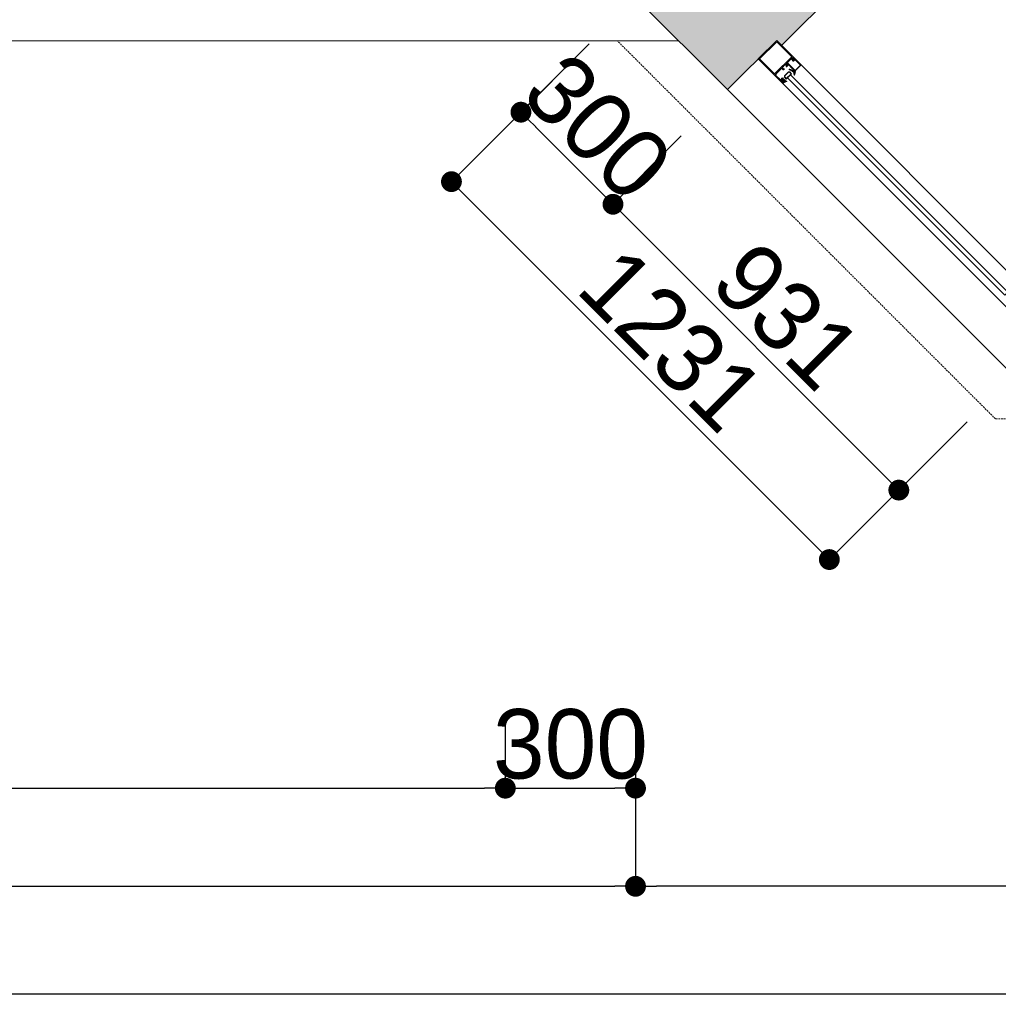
# Model space of a CAD drawing. Header units: feet. Extents: x 1537802 to 2072561, y 4461723 to 4732600.
# Tile 55 of 113: x 1851178 to 1853433, y 4635640 to 4637909. Entities that reach past the tile are written whole.
import ezdxf

# ---------------------------------------------------------------- set-up
doc = ezdxf.new("R2010")
doc.units = ezdxf.units.FT
doc.header["$MEASUREMENT"] = 0
doc.header["$PDMODE"] = 98
doc.header["$PDSIZE"] = 0.3
doc.linetypes.add('HIDDEN-2-1', pattern=[3, 2, -1])
doc.layers.add('CAM', color=154, linetype='Continuous')
doc.layers.add('ZOMEBI', color=20, linetype='Continuous')
doc.layers.add('gor', color=251, linetype='Continuous', lineweight=5)
doc.dimstyles.new('ZO M100 Ark', dxfattribs={"dimscale": 8, "dimtxt": 8, "dimasz": 3, "dimexe": 0.5, "dimexo": 0, "dimgap": 2, "dimtad": 1, "dimtoh": 1, "dimdec": 0, "dimlfac": 10, "dimzin": 9, "dimtxsty": 'Standard', "dimblk": 'OBLIQUE', "dimcen": 2.5085, "dimdle": 0.5, "dimclrd": 20, "dimclre": 20, "dimclrt": 20, "dimadec": 0, "dimazin": 0, "dimtfac": 1, "dimtdec": 0, "dimtofl": 0, "dimtmove": 0, "dimatfit": 3, "dimfxl": 1, "dimarcsym": 0})

# ---------------------------------------------------------------- blocks, each defined once
blk = doc.blocks.new('_Dot')
at = {"color": 0, "linetype": 'ByBlock', "lineweight": -2}
blk.add_line((-0.5, 0), (-1, 0), dxfattribs=at)
at = {"color": 0, "linetype": 'ByBlock', "lineweight": 40, "const_width": 0.5}
blk.add_lwpolyline([(-0.25, 0, 1), (0.25, 0, 1)], format="xyb", close=True, dxfattribs=at)
blk = doc.blocks.new('*D5577')
at = {"layer": 'Defpoints', "color": 0, "lineweight": 30, "transparency": 16777216}
for p in [(1848116.9, 4636329.4), (1852296.9, 4636309.4), (1852296.9, 4636138.2)]:
    blk.add_point(p, dxfattribs=at)
at = {"layer": 'ZOMEBI', "color": 5, "lineweight": -2, "transparency": 16777216}
for p, q in [((1848116.9, 4636329.4), (1848116.9, 4636118.2)), ((1852296.9, 4636309.4), (1852296.9, 4636118.2)), ((1848164.9, 4636138.2), (1852248.9, 4636138.2))]:
    blk.add_line(p, q, dxfattribs=at)
at = {"layer": 'ZOMEBI', "color": 5, "lineweight": -2, "transparency": 16777216, "xscale": 48, "yscale": 48, "zscale": 48, "rotation": 180}
blk.add_blockref('_Dot', (1848116.9, 4636138.2), dxfattribs=at)
at = {"layer": 'ZOMEBI', "color": 5, "lineweight": -2, "transparency": 16777216, "xscale": 48, "yscale": 48, "zscale": 48}
blk.add_blockref('_Dot', (1852296.9, 4636138.2), dxfattribs=at)
at = {"layer": 'ZOMEBI', "color": 5, "lineweight": 5, "transparency": 16777216, "insert": (1850206.9, 4636239.3), "char_height": 160, "attachment_point": 5}
blk.add_mtext('4180', dxfattribs=at)
blk = doc.blocks.new('*D5578')
at = {"layer": 'Defpoints', "color": 0, "lineweight": 30, "transparency": 16777216}
for p in [(1852296.9, 4636309.4), (1852596.9, 4636309.4), (1852596.9, 4636138.2)]:
    blk.add_point(p, dxfattribs=at)
at = {"layer": 'ZOMEBI', "color": 5, "lineweight": -2, "transparency": 16777216}
for p, q in [((1852296.9, 4636309.4), (1852296.9, 4636118.2)), ((1852596.9, 4636309.4), (1852596.9, 4636118.2)), ((1852344.9, 4636138.2), (1852548.9, 4636138.2))]:
    blk.add_line(p, q, dxfattribs=at)
at = {"layer": 'ZOMEBI', "color": 5, "lineweight": -2, "transparency": 16777216, "xscale": 48, "yscale": 48, "zscale": 48, "rotation": 180}
blk.add_blockref('_Dot', (1852296.9, 4636138.2), dxfattribs=at)
at = {"layer": 'ZOMEBI', "color": 5, "lineweight": -2, "transparency": 16777216, "xscale": 48, "yscale": 48, "zscale": 48}
blk.add_blockref('_Dot', (1852596.9, 4636138.2), dxfattribs=at)
at = {"layer": 'ZOMEBI', "color": 5, "lineweight": 5, "transparency": 16777216, "insert": (1852446.9, 4636239.3), "char_height": 160, "attachment_point": 5}
blk.add_mtext('300', dxfattribs=at)
blk = doc.blocks.new('*D5579')
at = {"layer": 'Defpoints', "color": 0, "lineweight": 30, "transparency": 16777216}
for p in [(1852490.2, 4637853.1), (1852702.3, 4637641), (1852545, 4637483.6)]:
    blk.add_point(p, dxfattribs=at)
at = {"layer": 'ZOMEBI', "color": 5, "lineweight": -2, "transparency": 16777216}
for p, q in [((1852490.2, 4637853.1), (1852318.7, 4637681.6)), ((1852366.8, 4637661.8), (1852511, 4637517.6)), ((1852702.3, 4637641), (1852530.8, 4637469.5))]:
    blk.add_line(p, q, dxfattribs=at)
for p, xscale, yscale, zscale, rotation in [((1852332.9, 4637695.8), 48, 48, 48, 135.0000000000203), ((1852545, 4637483.6), 47.99999999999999, 47.99999999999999, 47.99999999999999, 315.0000000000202)]:
    blk.add_blockref('_Dot', p, dxfattribs=dict(at, xscale=xscale, yscale=yscale, zscale=zscale, rotation=rotation))
at = {"layer": 'ZOMEBI', "color": 5, "lineweight": 5, "transparency": 16777216, "insert": (1852510.4, 4637661.2), "char_height": 160, "attachment_point": 5, "rotation": 315}
blk.add_mtext('300', dxfattribs=at)
blk = doc.blocks.new('*D5580')
at = {"layer": 'Defpoints', "color": 0, "lineweight": 30, "transparency": 16777216}
for p in [(1852702.3, 4637641), (1853361, 4636982.4), (1853203.6, 4636825)]:
    blk.add_point(p, dxfattribs=at)
at = {"layer": 'ZOMEBI', "color": 5, "lineweight": -2, "transparency": 16777216}
for p, q in [((1852702.3, 4637641), (1852530.8, 4637469.5)), ((1852578.9, 4637449.7), (1853169.7, 4636858.9)), ((1853361, 4636982.4), (1853189.5, 4636810.9))]:
    blk.add_line(p, q, dxfattribs=at)
for p, xscale, yscale, zscale, rotation in [((1852545, 4637483.6), 48, 48, 48, 135.0000000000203), ((1853203.6, 4636825), 47.99999999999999, 47.99999999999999, 47.99999999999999, 315.0000000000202)]:
    blk.add_blockref('_Dot', p, dxfattribs=dict(at, xscale=xscale, yscale=yscale, zscale=zscale, rotation=rotation))
at = {"layer": 'ZOMEBI', "color": 5, "lineweight": 5, "transparency": 16777216, "insert": (1852945.9, 4637225.9), "char_height": 160, "attachment_point": 5, "rotation": 315}
blk.add_mtext('931', dxfattribs=at)
blk = doc.blocks.new('*D5581')
at = {"layer": 'Defpoints', "color": 0, "lineweight": 30, "transparency": 16777216}
for p in [(1852404.5, 4637767.4), (1853275.2, 4636896.6), (1853043.5, 4636665)]:
    blk.add_point(p, dxfattribs=at)
at = {"layer": 'ZOMEBI', "color": 5, "lineweight": -2, "transparency": 16777216}
for p, q in [((1852404.5, 4637767.4), (1852158.7, 4637521.6)), ((1852206.7, 4637501.8), (1853009.6, 4636698.9)), ((1853275.2, 4636896.6), (1853029.4, 4636650.8))]:
    blk.add_line(p, q, dxfattribs=at)
for p, xscale, yscale, zscale, rotation in [((1852172.8, 4637535.7), 48, 48, 48, 135.0000000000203), ((1853043.5, 4636665), 47.99999999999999, 47.99999999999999, 47.99999999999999, 315.0000000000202)]:
    blk.add_blockref('_Dot', p, dxfattribs=dict(at, xscale=xscale, yscale=yscale, zscale=zscale, rotation=rotation))
at = {"layer": 'ZOMEBI', "color": 5, "lineweight": 5, "transparency": 16777216, "insert": (1852679.7, 4637171.8), "char_height": 160, "attachment_point": 5, "rotation": 315}
blk.add_mtext('1231', dxfattribs=at)
blk = doc.blocks.new('*D5582')
at = {"layer": 'Defpoints', "color": 0, "lineweight": 30, "transparency": 16777216}
for p in [(1842186.9, 4636223.8), (1852596.9, 4636213.8), (1852596.9, 4635912.1)]:
    blk.add_point(p, dxfattribs=at)
at = {"layer": 'ZOMEBI', "color": 5, "lineweight": -2, "transparency": 16777216}
for p, q in [((1842186.9, 4636223.8), (1842186.9, 4635892.1)), ((1852596.9, 4636213.8), (1852596.9, 4635892.1)), ((1842234.9, 4635912.1), (1852548.9, 4635912.1))]:
    blk.add_line(p, q, dxfattribs=at)
at = {"layer": 'ZOMEBI', "color": 5, "lineweight": -2, "transparency": 16777216, "xscale": 48, "yscale": 48, "zscale": 48, "rotation": 180}
blk.add_blockref('_Dot', (1842186.9, 4635912.1), dxfattribs=at)
at = {"layer": 'ZOMEBI', "color": 5, "lineweight": -2, "transparency": 16777216, "xscale": 48, "yscale": 48, "zscale": 48}
blk.add_blockref('_Dot', (1852596.9, 4635912.1), dxfattribs=at)
at = {"layer": 'ZOMEBI', "color": 5, "lineweight": 5, "transparency": 16777216, "insert": (1847391.9, 4636013.2), "char_height": 160, "attachment_point": 5}
blk.add_mtext('10410', dxfattribs=at)
blk = doc.blocks.new('*D5589')
at = {"layer": 'Defpoints', "color": 0, "lineweight": 30, "transparency": 16777216}
for p in [(1858407.4, 4636223.8), (1852596.9, 4636213.8), (1852596.9, 4635912.1)]:
    blk.add_point(p, dxfattribs=at)
at = {"layer": 'ZOMEBI', "color": 5, "lineweight": -2, "transparency": 16777216}
for p, q in [((1858407.4, 4636223.8), (1858407.4, 4635892.1)), ((1852596.9, 4636213.8), (1852596.9, 4635892.1)), ((1858359.4, 4635912.1), (1852644.9, 4635912.1))]:
    blk.add_line(p, q, dxfattribs=at)
at = {"layer": 'ZOMEBI', "color": 5, "lineweight": -2, "transparency": 16777216, "xscale": 48, "yscale": 48, "zscale": 48, "rotation": 180}
blk.add_blockref('_Dot', (1852596.9, 4635912.1), dxfattribs=at)
at = {"layer": 'ZOMEBI', "color": 5, "lineweight": -2, "transparency": 16777216, "xscale": 48, "yscale": 48, "zscale": 48}
blk.add_blockref('_Dot', (1858407.4, 4635912.1), dxfattribs=at)
at = {"layer": 'ZOMEBI', "color": 5, "lineweight": 5, "transparency": 16777216, "insert": (1855502.2, 4636013.2), "char_height": 160, "attachment_point": 5}
blk.add_mtext('5810', dxfattribs=at)
blk = doc.blocks.new('*D5593')
at = {"layer": 'Defpoints', "color": 0, "lineweight": 30, "transparency": 16777216}
for p in [(1842186.9, 4635976), (1858407.4, 4635966), (1858407.4, 4635664.2)]:
    blk.add_point(p, dxfattribs=at)
at = {"layer": 'ZOMEBI', "color": 5, "lineweight": -2, "transparency": 16777216}
for p, q in [((1842186.9, 4635976), (1842186.9, 4635644.2)), ((1858407.4, 4635966), (1858407.4, 4635644.2)), ((1842234.9, 4635664.2), (1858359.4, 4635664.2))]:
    blk.add_line(p, q, dxfattribs=at)
at = {"layer": 'ZOMEBI', "color": 5, "lineweight": -2, "transparency": 16777216, "xscale": 48, "yscale": 48, "zscale": 48, "rotation": 180}
blk.add_blockref('_Dot', (1842186.9, 4635664.2), dxfattribs=at)
at = {"layer": 'ZOMEBI', "color": 5, "lineweight": -2, "transparency": 16777216, "xscale": 48, "yscale": 48, "zscale": 48}
blk.add_blockref('_Dot', (1858407.4, 4635664.2), dxfattribs=at)
at = {"layer": 'ZOMEBI', "color": 5, "lineweight": 5, "transparency": 16777216, "insert": (1850297.2, 4635765.3), "char_height": 160, "attachment_point": 5}
blk.add_mtext('16220', dxfattribs=at)

msp = doc.modelspace()

# ---------------------------------------------------------------- hatches: boundary and pattern name
at = {"lineweight": 0}
h = msp.add_hatch(dxfattribs=at)
h.set_pattern_fill('AR-CONC', color=256, scale=30)
h.set_pattern_definition([(50, (1722928.16, 4665858.79), (215.17805, -18.82564), [22.5, -247.5]), (355, (1722928.16, 4665858.79), (-41.6254, 225.65764), [18, -198]), (100.45144, (1722946.1, 4665857.22), (173.55265, 206.832), [19.12206, -210.34263]), (46.1842, (1722928.16, 4665918.8), (320.1724, -49.6558), [33.75, -371.25]), (96.63564, (1722954.84, 4665914.65), (280.3986, 292.2356), [28.6831, -315.5141]), (351.18416, (1722928.16, 4665918.8), (280.3986, 292.2356), [27, -297]), (21, (1722958.16, 4665903.79), (179.07212, -120.78567), [22.5, -247.5]), (326, (1722958.16, 4665903.79), (72.9946, 217.545), [18, -198]), (71.45144, (1722973.08, 4665893.72), (252.0667, 96.75935), [19.12206, -210.34263]), (37.5, (1722928.16, 4665858.79), (3.647957, 99.868156), [0, -195.6, 0, -201, 0, -198.75]), (7.5, (1722928.16, 4665858.79), (78.92086, 118.323514), [0, -114.6, 0, -191.1, 0, -75.75]), (327.5, (1722861.26, 4665858.79), (160.14673, -6.76646), [0, -75, 0, -234, 0, -310.5]), (317.5, (1722831.26, 4665858.79), (174.95585, 30.0315), [0, -97.5, 0, -155.4, 0, -220.5])])
edge = h.paths.add_edge_path()
edge.add_line((1843572.7, 4647234.4), (1843429.6, 4647234.4))
edge.add_line((1843429.6, 4647234.4), (1843429.6, 4647124.1))
edge.add_line((1843429.6, 4647124.1), (1843339.6, 4647355.3))
edge.add_line((1843339.6, 4647355.3), (1843339.6, 4647234.4))
edge.add_line((1843339.6, 4647234.4), (1843172.7, 4647234.4))
edge.add_line((1843172.7, 4647234.4), (1843172.7, 4644409.8))
edge.add_line((1843172.7, 4644409.8), (1842286.9, 4644409.8))
edge.add_arc((1842286.9, 4644309.8), 100, 90, 180)
edge.add_line((1842186.9, 4644309.8), (1842186.9, 4638079.8))
edge.add_arc((1842286.9, 4638079.8), 100, 180, 270)
edge.add_line((1842286.9, 4637979.8), (1843366.9, 4637979.8))
edge.add_line((1843366.9, 4637979.8), (1843366.9, 4638059.8))
edge.add_line((1843366.9, 4638059.8), (1843356.9, 4638059.8))
edge.add_line((1843356.9, 4638059.8), (1843356.9, 4638459.8))
edge.add_line((1843356.9, 4638459.8), (1842536.9, 4638459.8))
edge.add_line((1842536.9, 4638459.8), (1842536.9, 4644059.8))
edge.add_line((1842536.9, 4644059.8), (1849460.5, 4644059.8))
edge.add_line((1849460.5, 4644059.8), (1849695.8, 4643824.5))
edge.add_line((1849695.8, 4643824.5), (1849978.7, 4644107.3))
edge.add_line((1849978.7, 4644107.3), (1849879.7, 4644206.3))
edge.add_line((1849879.7, 4644206.3), (1850933.3, 4645259.9))
edge.add_line((1850933.3, 4645259.9), (1851095.9, 4645097.3))
edge.add_line((1851095.9, 4645097.3), (1851166.6, 4645168))
edge.add_line((1851166.6, 4645168), (1851004, 4645330.6))
edge.add_line((1851004, 4645330.6), (1851159.6, 4645486.2))
edge.add_line((1851159.6, 4645486.2), (1850982.8, 4645663))
edge.add_line((1850982.8, 4645663), (1849568.6, 4644248.7))
edge.add_line((1849568.6, 4644248.7), (1849334.9, 4644482.4))
edge.add_line((1849334.9, 4644482.4), (1849334.9, 4646575.1))
edge.add_line((1849334.9, 4646575.1), (1851894.9, 4646575.1))
edge.add_line((1851894.9, 4646575.1), (1851583.8, 4646264))
edge.add_line((1851583.8, 4646264), (1851760.6, 4646087.2))
edge.add_line((1851760.6, 4646087.2), (1851993.9, 4646320.6))
edge.add_line((1851993.9, 4646320.6), (1852842.5, 4645472))
edge.add_line((1852842.5, 4645472), (1851852.5, 4644482.1))
edge.add_line((1851852.5, 4644482.1), (1851824.2, 4644510.4))
edge.add_line((1851824.2, 4644510.4), (1851753.5, 4644439.7))
edge.add_line((1851753.5, 4644439.7), (1851852.5, 4644340.7))
edge.add_line((1851852.5, 4644340.7), (1852913.2, 4645401.3))
edge.add_line((1852913.2, 4645401.3), (1855699.2, 4642615.3))
edge.add_line((1855699.2, 4642615.3), (1854638.5, 4641554.7))
edge.add_line((1854638.5, 4641554.7), (1854709.2, 4641484))
edge.add_line((1854709.2, 4641484), (1855769.9, 4642544.6))
edge.add_line((1855769.9, 4642544.6), (1856236.6, 4642077.9))
edge.add_line((1856236.6, 4642077.9), (1856519.4, 4642360.8))
edge.add_line((1856519.4, 4642360.8), (1857375, 4643216.4))
edge.add_line((1857375, 4643216.4), (1858207.4, 4643216.4))
edge.add_line((1858207.4, 4643216.4), (1858207.4, 4641264.8))
edge.add_line((1858207.4, 4641264.8), (1857615.4, 4641264.8))
edge.add_line((1857615.4, 4641264.8), (1857059.6, 4641820.6))
edge.add_line((1857059.6, 4641820.6), (1856776.8, 4641537.8))
edge.add_line((1856776.8, 4641537.8), (1857802.1, 4640512.5))
edge.add_line((1857802.1, 4640512.5), (1857448.5, 4640158.9))
edge.add_line((1857448.5, 4640158.9), (1857547.5, 4640059.9))
edge.add_line((1857547.5, 4640059.9), (1857589.9, 4640017.5))
edge.add_line((1857589.9, 4640017.5), (1857731.3, 4639876.1))
edge.add_line((1857731.3, 4639876.1), (1858407.4, 4640553))
edge.add_line((1858407.4, 4640553), (1858407.4, 4643607.7))
edge.add_line((1858407.4, 4643607.7), (1858207.4, 4643607.7))
edge.add_line((1858207.4, 4643607.7), (1858207.4, 4643366.4))
edge.add_line((1858207.4, 4643366.4), (1857312.9, 4643366.4))
edge.add_line((1857312.9, 4643366.4), (1856413.4, 4642466.8))
edge.add_line((1856413.4, 4642466.8), (1855746, 4643134.2))
edge.add_line((1855746, 4643134.2), (1857069.5, 4644457.7))
edge.add_line((1857069.5, 4644457.7), (1858207.4, 4644457.7))
edge.add_line((1858207.4, 4644457.7), (1858207.4, 4644407.7))
edge.add_line((1858207.4, 4644407.7), (1858407.4, 4644407.7))
edge.add_line((1858407.4, 4644407.7), (1858407.4, 4644807.7))
edge.add_line((1858407.4, 4644807.7), (1858207.4, 4644807.7))
edge.add_line((1858207.4, 4644807.7), (1858207.4, 4644587.7))
edge.add_line((1858207.4, 4644587.7), (1856991.1, 4644587.7))
edge.add_line((1856991.1, 4644587.7), (1855641.8, 4643238.4))
edge.add_line((1855641.8, 4643238.4), (1852702.5, 4646177.7))
edge.add_line((1852702.5, 4646177.7), (1853262.5, 4646177.7))
edge.add_line((1853262.5, 4646177.7), (1853262.5, 4646337.7))
edge.add_line((1853262.5, 4646337.7), (1854957.4, 4646337.7))
edge.add_line((1854957.4, 4646337.7), (1854957.4, 4646737.7))
edge.add_line((1854957.4, 4646737.7), (1849334.9, 4646737.7))
edge.add_line((1849334.9, 4646737.7), (1849334.9, 4647234.4))
edge.add_line((1849334.9, 4647234.4), (1849191.8, 4647234.4))
edge.add_line((1849191.8, 4647234.4), (1849191.8, 4647124.1))
edge.add_line((1849191.8, 4647124.1), (1849101.8, 4647355.3))
edge.add_line((1849101.8, 4647355.3), (1849101.8, 4647234.4))
edge.add_line((1849101.8, 4647234.4), (1848934.9, 4647234.4))
edge.add_line((1848934.9, 4647234.4), (1848934.9, 4644409.8))
edge.add_line((1848934.9, 4644409.8), (1843572.7, 4644409.8))
edge.add_line((1843572.7, 4644409.8), (1843572.7, 4647234.4))
h.paths.add_polyline_path([(1858407.4, 4645607.7), (1858407.4, 4646737.7), (1856887.4, 4646737.7), (1856887.4, 4646337.7), (1858007.4, 4646337.7), (1858007.4, 4646137.7), (1858207.4, 4646137.7), (1858207.4, 4645607.7)], flags=17)
h.paths.add_polyline_path([(1852296.9, 4637959.8), (1852296.9, 4638459.8), (1852836.9, 4638459.8), (1853190.5, 4638106.3), (1852933.6, 4637849.4), (1852922.2, 4637860.8), (1852809, 4637747.7), (1852596.9, 4637959.8)])
h.paths.add_polyline_path([(1853231.4, 4640288.9), (1853556.7, 4640614.2), (1853768.8, 4640402.1), (1853443.5, 4640076.8)], flags=17)
h.paths.add_polyline_path([(1847656.9, 4638459.8), (1847656.9, 4638059.8), (1847626.9, 4638059.8), (1847626.9, 4637979.8), (1848116.9, 4637979.8), (1848116.9, 4638459.8)], flags=17)
edge = h.paths.add_edge_path()
edge.add_line((1855532.2, 4638242.6), (1855793.9, 4637981))
edge.add_arc((1856002.5, 4638274.5), 360, 234.5931, 395.4069)
edge.add_line((1856295.9, 4638483.1), (1856034.3, 4638744.7))
edge.add_line((1856034.3, 4638744.7), (1855532.2, 4638242.6))
edge = h.paths.add_edge_path()
edge.add_line((1861544.2, 4648041.9), (1859684.4, 4648041.9))
edge.add_line((1859684.4, 4648041.9), (1859684.4, 4640891.9))
edge.add_line((1859684.4, 4640891.9), (1859484.2, 4640828.5))
edge.add_arc((1860008.6, 4640924.4), 533.1, 190.365, 267.3798)
edge.add_line((1859984.2, 4640391.9), (1860084.2, 4640391.9))
edge.add_line((1860084.2, 4640391.9), (1860084.2, 4640941.9))
edge.add_line((1860084.2, 4640941.9), (1859984.2, 4640941.9))
edge.add_line((1859984.2, 4640941.9), (1859984.2, 4643341.9))
edge.add_line((1859984.2, 4643341.9), (1862564.2, 4643341.9))
edge.add_line((1862564.2, 4643341.9), (1862564.2, 4643441.9))
edge.add_line((1862564.2, 4643441.9), (1859984.2, 4643441.9))
edge.add_line((1859984.2, 4643441.9), (1859984.2, 4645371.9))
edge.add_line((1859984.2, 4645371.9), (1863274.2, 4645371.9))
edge.add_line((1863274.2, 4645371.9), (1863274.2, 4645471.9))
edge.add_line((1863274.2, 4645471.9), (1859984.2, 4645471.9))
edge.add_line((1859984.2, 4645471.9), (1859984.2, 4647571.9))
edge.add_line((1859984.2, 4647571.9), (1860144.2, 4647571.9))
edge.add_line((1860144.2, 4647571.9), (1860144.2, 4647741.9))
edge.add_line((1860144.2, 4647741.9), (1861544.2, 4647741.9))
edge.add_line((1861544.2, 4647741.9), (1861544.2, 4648041.9))
h.paths.add_polyline_path([(1862044.2, 4648041.9), (1862044.2, 4647741.9), (1864084.2, 4647741.9), (1864084.2, 4647541.9), (1864194.2, 4647541.9), (1864194.2, 4645471.9), (1864074.2, 4645471.9), (1864074.2, 4645371.9), (1864194.2, 4645371.9), (1864194.2, 4640891.9), (1864084.2, 4640891.9), (1864084.2, 4640391.9), (1864644.2, 4640391.9), (1864644.2, 4640891.9), (1864534.2, 4640891.9), (1864534.2, 4647531.9), (1864654.2, 4647531.9), (1864654.2, 4647741.9), (1868614.2, 4647741.9), (1868614.2, 4647541.9), (1868734.2, 4647541.9), (1868734.2, 4640891.9), (1868614.2, 4640891.9), (1868614.2, 4640391.9), (1869134.2, 4640391.9), (1869134.2, 4640891.9), (1869034.2, 4640891.9), (1869034.2, 4647521.9), (1869114.2, 4647521.9), (1869114.2, 4647741.9), (1869614.2, 4647741.9), (1869614.2, 4647891.9), (1869589.2, 4647891.9), (1869589.2, 4648041.9), (1869489.2, 4648041.9), (1869489.2, 4648571.9), (1869089.2, 4648571.9), (1869089.2, 4648041.9)])
h.paths.add_polyline_path([(1871929.2, 4648041.9), (1871929.2, 4652371.9), (1869089.2, 4652371.9), (1869089.2, 4649431.9), (1869289.2, 4649431.9), (1869289.2, 4651971.9), (1869489.2, 4651971.9), (1869489.2, 4652171.9), (1871529.2, 4652171.9), (1871529.2, 4651971.9), (1871729.2, 4651971.9), (1871729.2, 4648041.9), (1870389.2, 4648041.9), (1870389.2, 4647891.9), (1870364.2, 4647891.9), (1870364.2, 4647741.9), (1873134.2, 4647741.9), (1873134.2, 4647541.9), (1873244.2, 4647541.9), (1873244.2, 4640891.9), (1873134.2, 4640891.9), (1873134.2, 4640391.9), (1873624.2, 4640391.9), (1873624.2, 4640891.9), (1873524.2, 4640891.9), (1873524.2, 4647541.9), (1873614.2, 4647541.9), (1873614.2, 4647741.9), (1877584.2, 4647741.9), (1877584.2, 4647541.9), (1877674.2, 4647541.9), (1877674.2, 4640891.9), (1877574.2, 4640891.9), (1877574.2, 4640391.9), (1878104.2, 4640391.9), (1878104.2, 4641001.9), (1877984.2, 4641001.9), (1877984.2, 4643401.9), (1880454.2, 4643401.9), (1880454.2, 4644211.9), (1880354.2, 4644211.9), (1880354.2, 4643501.9), (1877984.2, 4643501.9), (1877984.2, 4645587.3), (1878814.2, 4645587.3), (1878814.2, 4645687.3), (1877984.2, 4645687.3), (1877984.2, 4647541.9), (1878104.2, 4647541.9), (1878104.2, 4647741.9), (1879784.2, 4647741.9), (1879784.2, 4645687.3), (1879684.2, 4645687.3), (1879684.2, 4645587.3), (1879954.2, 4645587.3), (1879954.2, 4645687.3), (1879884.2, 4645687.3), (1879884.2, 4647741.9), (1880684.2, 4647741.9), (1880684.2, 4647541.9), (1881024.2, 4647541.9), (1882162.8, 4645687.3), (1880824.2, 4645687.3), (1880824.2, 4645587.3), (1882224.2, 4645587.3), (1884984.2, 4641091.9), (1884984.2, 4640891.9), (1884044.2, 4640891.9), (1884044.2, 4640391.9), (1885744.2, 4640391.9), (1885744.2, 4640451.9), (1881084.3, 4648041.9)])
h.paths.add_polyline_path([(1883194.2, 4640391.9), (1883194.2, 4640731.9), (1882354.2, 4640731.9), (1882354.2, 4640391.9)], flags=17)
at = {"layer": 'gor', "lineweight": 9}
h = msp.add_hatch(dxfattribs=at)
h.set_pattern_fill('ANSI37', color=256, scale=0.545448, angle=405, style=0)
h.set_pattern_definition([(270, (1842797.7823, 4655111.694), (1.7317968, -3e-11), []), (360, (1842797.7823, 4655111.694), (3e-11, 1.7317968), [])])
h.paths.add_polyline_path([(1852955.1, 4637792.1), (1852951.4, 4637793.3, -0.556642), (1852951.1, 4637794.2), (1852951.8, 4637794.9, -0.273399), (1852952.5, 4637795.1), (1852960.5, 4637792.8, -0.51413), (1852960.9, 4637791.8), (1852960.6, 4637791.3), (1852963.2, 4637788.7), (1852964.4, 4637789.7, -0.651549), (1852965.3, 4637789.3, -0.097661), (1852963.3, 4637781.2, -0.81914), (1852962.5, 4637781.4, 0.331465)])
h = msp.add_hatch(dxfattribs=at)
h.set_pattern_fill('ANSI37', color=256, scale=0.545448, angle=405, style=0)
h.set_pattern_definition([(90, (1839153.2454, 4654222.4266), (-1.7317968, 3e-11), []), (180, (1839153.2454, 4654222.4266), (-3e-11, -1.7317968), [])])
edge = h.paths.add_edge_path()
edge.add_line((1852940.9, 4637769.6), (1852939.5, 4637769.3))
edge.add_arc((1852939.5, 4637769.1), 0.218, 100, 225)
edge.add_line((1852939.4, 4637768.9), (1852940, 4637768.3))
edge.add_line((1852940, 4637768.3), (1852942.5, 4637768.5))
edge.add_arc((1852942.5, 4637768.2), 0.273, -80, 95, ccw=False)
edge.add_line((1852942.5, 4637767.9), (1852941.1, 4637767.7))
edge.add_arc((1852941.1, 4637767.5), 0.218, 100, 225)
edge.add_line((1852941, 4637767.3), (1852941.2, 4637767.1))
edge.add_arc((1852942.4, 4637768.2), 1.64, 225, 280)
edge.add_line((1852942.7, 4637766.6), (1852945, 4637767))
edge.add_arc((1852945.1, 4637766.6), 0.436, -70, 100, ccw=False)
edge.add_line((1852945.3, 4637766.2), (1852943, 4637765.5))
edge.add_arc((1852948.6, 4637749.7), 16.8, 109.4286, 119.0296)
edge.add_arc((1852940.2, 4637764.7), 0.436, 225, 299.0296, ccw=False)
edge.add_line((1852939.9, 4637764.4), (1852939.5, 4637764.7))
edge.add_line((1852939.5, 4637764.7), (1852940.3, 4637765.5))
edge.add_line((1852940.3, 4637765.5), (1852938.6, 4637767.3))
edge.add_arc((1852938.2, 4637766.9), 0.545, 44.8682, 135)
edge.add_line((1852937.8, 4637767.3), (1852937.4, 4637766.8))
edge.add_line((1852937.4, 4637766.8), (1852937.9, 4637766.3))
edge.add_arc((1852937.8, 4637766.2), 0.109, -56.9061, 45, ccw=False)
edge.add_arc((1852937, 4637767.3), 1.51, 223.5363, 306.5756, ccw=False)
edge.add_line((1852935.9, 4637766.3), (1852935.3, 4637766.9))
edge.add_line((1852935.3, 4637766.9), (1852934.6, 4637767.7))
edge.add_arc((1852935.6, 4637768.8), 1.53, 144.3291, 226.2462, ccw=False)
edge.add_arc((1852934.5, 4637769.6), 0.109, 45, 147.7665, ccw=False)
edge.add_line((1852934.5, 4637769.7), (1852935.1, 4637769.1))
edge.add_line((1852935.1, 4637769.1), (1852935.5, 4637769.6))
edge.add_arc((1852935.1, 4637770), 0.545, 315, 405)
edge.add_line((1852935.5, 4637770.3), (1852933.1, 4637772.7))
edge.add_arc((1852933.3, 4637772.8), 0.218, 135, 225, ccw=False)
edge.add_line((1852933.1, 4637773), (1852934.4, 4637774.2))
edge.add_arc((1852934.5, 4637774.1), 0.218, 34.6097, 135, ccw=False)
edge.add_arc((1852931.7, 4637772.1), 3.7, 6.6649, 34.6097, ccw=False)
edge.add_arc((1852935.9, 4637772.6), 0.545, 186.6649, 260)
edge.add_line((1852935.8, 4637772.1), (1852935.8, 4637772))
edge.add_arc((1852935.9, 4637772.3), 0.218, 260, 350)
edge.add_line((1852936.1, 4637772.2), (1852936.5, 4637774.9))
edge.add_arc((1852937, 4637774.7), 0.436, -10, 160, ccw=False)
edge.add_line((1852937.4, 4637774.7), (1852936.9, 4637771.8))
edge.add_arc((1852937.1, 4637771.8), 0.218, 170, 275)
edge.add_line((1852937.1, 4637771.5), (1852939.2, 4637771.7))
edge.add_arc((1852939.3, 4637771.4), 0.273, -80, 95, ccw=False)
edge.add_line((1852939.3, 4637771.2), (1852937.9, 4637770.9))
edge.add_arc((1852937.9, 4637770.7), 0.218, 100, 225)
edge.add_line((1852937.7, 4637770.6), (1852938.4, 4637769.9))
edge.add_line((1852938.4, 4637769.9), (1852940.8, 4637770.1))
edge.add_arc((1852940.9, 4637769.8), 0.273, -80, 95, ccw=False)
edge = h.paths.add_edge_path(flags=16)
edge.add_arc((1852935.7, 4637768.2), 0.327, 135, 223.2055)
edge.add_arc((1852951.5, 4637783.2), 22.1, 223.7015, 226.2985)
edge.add_arc((1852936.4, 4637767.5), 0.327, 226.7945, 315)
edge.add_line((1852936.7, 4637767.3), (1852937.5, 4637768.1))
edge.add_arc((1852937.3, 4637768.3), 0.327, 315, 405)
edge.add_line((1852937.5, 4637768.6), (1852936.8, 4637769.3))
edge.add_arc((1852936.6, 4637769), 0.327, 45, 135)
edge.add_line((1852936.4, 4637769.3), (1852935.5, 4637768.4))

# ---------------------------------------------------------------- linework, layer by layer
at = {"linetype": 'ByBlock', "lineweight": 9, "ltscale": 0.5, "elevation": -26089.3}
for points in [[(1852696.9, 4637859.8), (1851096.9, 4637859.8), (1851096.9, 4636919.8), (1849096.9, 4636919.8), (1849096.9, 4637859.8), (1842066.9, 4637859.8), (1842066.9, 4644529.8), (1843172.7, 4644529.8)], [(1857731.3, 4639876.1), (1857745.5, 4639861.9), (1856387.2, 4638503.7), (1856496.2, 4638151.3), (1856123.7, 4637803), (1855693, 4637964.4), (1854817.6, 4637089.1), (1853467.6, 4637089.1), (1852809, 4637747.7)]]:
    msp.add_lwpolyline(points, dxfattribs=at)
at = {"color": 1, "linetype": 'HIDDEN-2-1', "lineweight": 9, "ltscale": 2, "elevation": -26089.3}
msp.add_lwpolyline([(1885744.2, 4640391.9), (1885744.2, 4640353), (1858349.9, 4640353), (1856417.1, 4638418.7), (1856417.1, 4637859.8), (1855729.8, 4637859.8), (1854859.1, 4636989.1), (1853426.2, 4636989.1), (1852555.5, 4637859.8), (1842066.9, 4637859.8), (1842066.9, 4644409.8), (1842286.9, 4644409.8)], dxfattribs=at)
at = {"lineweight": 30, "elevation": -26089.3}
msp.add_lwpolyline([(1852296.9, 4637959.8), (1852296.9, 4638459.8), (1852836.9, 4638459.8), (1853190.5, 4638106.3), (1852933.6, 4637849.4), (1852922.2, 4637860.8), (1852809, 4637747.7), (1852596.9, 4637959.8)], close=True, dxfattribs=at)
at = {"linetype": 'ByBlock', "lineweight": 9, "ltscale": 0.5, "elevation": -26089.3}
for points in [[(1853491.5, 4637206.6), (1853533.9, 4637249.1), (1852922.2, 4637860.8), (1852879.7, 4637818.4)], [(1853447.9, 4637273.9), (1852947, 4637774.8), (1852954.1, 4637781.9), (1853455, 4637280.9)]]:
    msp.add_lwpolyline(points, close=True, dxfattribs=at)
at = {"lineweight": 9, "elevation": -26089.3}
msp.add_lwpolyline([(1852879.7, 4637818.4), (1852936, 4637762.2, 0.414214), (1852936.3, 4637762.2), (1852939.6, 4637765.5, 0.414216), (1852939.6, 4637766.2), (1852938.8, 4637767, 0.341994), (1852937.6, 4637767.2, 0.490316), (1852937.6, 4637767), (1852938.4, 4637766.2), (1852936.4, 4637764.2), (1852932.5, 4637768.1), (1852934.5, 4637770.1), (1852935.1, 4637769.5, 0.490316), (1852935.3, 4637769.5, 0.341994), (1852935.1, 4637770.7), (1852934.2, 4637771.6), (1852933.7, 4637771.2), (1852933, 4637772), (1852932.2, 4637771.2), (1852933, 4637770.4), (1852931.9, 4637769.3), (1852919, 4637782.2), (1852920.1, 4637783.3), (1852920.8, 4637782.5), (1852921.6, 4637783.3), (1852920.8, 4637784.1), (1852926.9, 4637790.1), (1852926.9, 4637790.9), (1852927.6, 4637790.9), (1852933.7, 4637796.9), (1852936.9, 4637793.6, 0.414214), (1852938.4, 4637793.6), (1852939.6, 4637794.8, 0.414214), (1852939.6, 4637795.9), (1852939.1, 4637796.4), (1852937.7, 4637795), (1852934.7, 4637798), (1852942.1, 4637805.4), (1852945.1, 4637802.4), (1852943.7, 4637801), (1852944.2, 4637800.5, 0.414214), (1852945.3, 4637800.5), (1852946.3, 4637801.5), (1852948.8, 4637804, 0.414214), (1852948.8, 4637805.6), (1852948.3, 4637806.1), (1852946.4, 4637804.2), (1852943.7, 4637806.9), (1852950.6, 4637813.8), (1852950.6, 4637814.6), (1852951.4, 4637814.6), (1852958.3, 4637821.6), (1852961, 4637818.9), (1852959.1, 4637816.9), (1852959.6, 4637816.4, 0.414214), (1852961.2, 4637816.4), (1852963.9, 4637819.1), (1852922.2, 4637860.8), (1852879.7, 4637818.4)], format="xyb", dxfattribs=at)
msp.add_lwpolyline([(1852922.2, 4637857.7), (1852956.8, 4637823.1), (1852917.5, 4637783.8), (1852882.8, 4637818.4), (1852922.2, 4637857.7)], dxfattribs=at)
msp.add_lwpolyline([(1852961.2, 4637815.3, -0.414214), (1852960.5, 4637815.3), (1852958.7, 4637817.1), (1852958.9, 4637818, 0.414205), (1852958.7, 4637818.4), (1852956.9, 4637818.9, 0.772881), (1852956.2, 4637817.7), (1852960.5, 4637813.4, 0.414231), (1852961.2, 4637813.4), (1852964.5, 4637816.7), (1852976.7, 4637804.4), (1852964.5, 4637792.1), (1852947.3, 4637809.3, 0.414214), (1852946.8, 4637809.3), (1852946.6, 4637809, 0.256041), (1852946.5, 4637808.7), (1852947.1, 4637806, 0.538245), (1852947.4, 4637805.9), (1852948.1, 4637806.6), (1852953, 4637801.7), (1852953, 4637801.2), (1852953.5, 4637801.2), (1852958.2, 4637796.6), (1852958.2, 4637796.1), (1852958.6, 4637796.1), (1852962, 4637792.8), (1852961.9, 4637792.7, 0.371334), (1852961.9, 4637792), (1852962.9, 4637790.6), (1852963.6, 4637789.9, 0.413739), (1852964, 4637789.9), (1852978.2, 4637804, 0.414214), (1852978.2, 4637804.8), (1852964.5, 4637818.5, 0.414214), (1852963.7, 4637818.5), (1852963.5, 4637818.4, 0.414214), (1852963.5, 4637817.6), (1852963.5, 4637817.6)], format="xyb", close=True, dxfattribs=at)
at = {"layer": 'CAM', "lineweight": 9, "elevation": -26089.3}
for points in [[(1852956.7, 4637784.5), (1852944.4, 4637772.2), (1852940, 4637776.6), (1852940, 4637779.7), (1852949.2, 4637788.9), (1852952.3, 4637788.9)], [(1852955.6, 4637784.5), (1852952, 4637788.2), (1852949.5, 4637788.2), (1852940.7, 4637779.3), (1852940.7, 4637776.9), (1852944.4, 4637773.3)]]:
    msp.add_lwpolyline(points, close=True, dxfattribs=at)
at = {"layer": 'gor', "lineweight": 9, "elevation": -26089.3}
for points in [[(1852952.5, 4637795.1), (1852960.5, 4637792.8, -0.51413), (1852960.9, 4637791.8), (1852960.6, 4637791.3), (1852963.2, 4637788.7), (1852964.4, 4637789.7, -0.651549), (1852965.3, 4637789.3, -0.097661), (1852963.3, 4637781.2, -0.81914), (1852962.5, 4637781.4, 0.331465), (1852955.1, 4637792.1), (1852951.4, 4637793.3, -0.556642), (1852951.1, 4637794.2), (1852951.8, 4637794.9, -0.273399)], [(1852940.9, 4637769.6), (1852939.5, 4637769.3, 0.606815), (1852939.4, 4637768.9), (1852940, 4637768.3), (1852942.5, 4637768.5, -0.957292), (1852942.5, 4637767.9), (1852941.1, 4637767.7, 0.606815), (1852941, 4637767.3), (1852941.2, 4637767.1, 0.244698), (1852942.7, 4637766.6), (1852945, 4637767, -0.916331), (1852945.3, 4637766.2), (1852943, 4637765.5, 0.041917), (1852940.4, 4637764.3, -0.334739), (1852939.9, 4637764.4), (1852939.5, 4637764.7), (1852940.3, 4637765.5), (1852938.6, 4637767.3, 0.414887), (1852937.8, 4637767.3), (1852937.4, 4637766.8), (1852937.9, 4637766.3, -0.476473), (1852937.9, 4637766.1, -0.379062), (1852935.9, 4637766.3), (1852935.3, 4637766.9), (1852934.6, 4637767.7, -0.373473), (1852934.4, 4637769.7, -0.481087), (1852934.5, 4637769.7), (1852935.1, 4637769.1), (1852935.5, 4637769.6, 0.414214), (1852935.5, 4637770.3), (1852933.1, 4637772.7, -0.414214), (1852933.1, 4637773), (1852934.4, 4637774.2, -0.468383), (1852934.7, 4637774.2, -0.12254), (1852935.3, 4637772.5, 0.331373), (1852935.8, 4637772.1), (1852935.8, 4637772, 0.414214), (1852936.1, 4637772.2), (1852936.5, 4637774.9, -0.916331), (1852937.4, 4637774.7), (1852936.9, 4637771.8, 0.493145), (1852937.1, 4637771.5), (1852939.2, 4637771.7, -0.957292), (1852939.3, 4637771.2), (1852937.9, 4637770.9, 0.606815), (1852937.7, 4637770.6), (1852938.4, 4637769.9), (1852940.8, 4637770.1, -0.957292)], [(1852935.5, 4637768.4, 0.40507), (1852935.5, 4637768, 0.011332), (1852936.2, 4637767.2, 0.40507), (1852936.7, 4637767.3), (1852937.5, 4637768.1, 0.414214), (1852937.5, 4637768.6), (1852936.8, 4637769.3, 0.414214), (1852936.4, 4637769.3)]]:
    msp.add_lwpolyline(points, format="xyb", close=True, dxfattribs=at)

# ---------------------------------------------------------------- dimensions: what is measured, and where the dimension line sits
at = {"layer": 'ZOMEBI', "color": 3, "lineweight": 5}
for base, p1, p2, picture, middle in [((1852545, 4637483.6, -26089.3), (1852490.2, 4637853.1, -26089.3), (1852702.3, 4637641, -26089.3), '*D5579', (1852438.9, 4637589.7, -26089.3)), ((1853043.5, 4636665, -26089.3), (1852404.5, 4637767.4, -26089.3), (1853275.2, 4636896.6, -26089.3), '*D5581', (1852608.2, 4637100.3, -26089.3))]:
    dim = msp.add_linear_dim(base=base, p1=p1, p2=p2, angle=315, dimstyle='ZO M100 Ark', override={"dimscale": 40, "dimtxt": 4, "dimasz": 1.2, "dimgap": 0.5, "dimlfac": 1, "dimblk1": 'Dot', "dimblk2": 'Dot', "dimsah": 1, "dimclrd": 5, "dimclre": 5, "dimclrt": 5, "dimfxl": 0.18, "dimarcsym": 1}, dxfattribs=at)
    dim.commit()
    dim.dimension.update_dxf_attribs({"geometry": picture, "text_midpoint": middle, "dimtype": 160})
for base, p1, p2, angle, picture, middle in [((1853203.6, 4636825, -26089.3), (1852702.3, 4637641, -26089.3), (1853361, 4636982.4, -26089.3), 315, '*D5580', (1852945.9, 4637225.9, -26089.3)), ((1852596.90265, 4635912.05533, -26089.27531), (1858407.40264, 4636223.80984, -26089.27531), (1852596.90265, 4636213.80984, -26089.27531), 180, '*D5589', (1855502.15264, 4636013.17109, -26089.27531))]:
    dim = msp.add_linear_dim(base=base, p1=p1, p2=p2, angle=angle, dimstyle='ZO M100 Ark', override={"dimscale": 40, "dimtxt": 4, "dimasz": 1.2, "dimgap": 0.5, "dimlfac": 1, "dimblk1": 'Dot', "dimblk2": 'Dot', "dimsah": 1, "dimclrd": 5, "dimclre": 5, "dimclrt": 5, "dimfxl": 0.18, "dimarcsym": 1}, dxfattribs=at)
    dim.commit()
    dim.dimension.update_dxf_attribs({"geometry": picture, "text_midpoint": middle})
for base, p1, p2, picture, middle in [((1852296.9, 4636138.2, -26089.3), (1848116.9, 4636329.4, -26089.3), (1852296.9, 4636309.4, -26089.3), '*D5577', (1850206.9, 4636239.3, -26089.3)), ((1852596.9, 4635912.1, -26089.3), (1842186.9, 4636223.8, -26089.3), (1852596.9, 4636213.8, -26089.3), '*D5582', (1847391.9, 4636013.2, -26089.3)), ((1858407.4026365, 4635664.2134813, -26089.2753066), (1842186.9026493, 4635975.9679901, -26089.2753066), (1858407.4026365, 4635965.9679901, -26089.2753066), '*D5593', (1850297.1526429, 4635765.3292414, -26089.2753066))]:
    dim = msp.add_linear_dim(base=base, p1=p1, p2=p2, dimstyle='ZO M100 Ark', override={"dimscale": 40, "dimtxt": 4, "dimasz": 1.2, "dimgap": 0.5, "dimlfac": 1, "dimblk1": 'Dot', "dimblk2": 'Dot', "dimsah": 1, "dimclrd": 5, "dimclre": 5, "dimclrt": 5, "dimfxl": 0.18, "dimarcsym": 1}, dxfattribs=at)
    dim.commit()
    dim.dimension.update_dxf_attribs({"geometry": picture, "text_midpoint": middle})
dim = msp.add_linear_dim(base=(1852596.9, 4636138.2, -26089.3), p1=(1852296.9, 4636309.4, -26089.3), p2=(1852596.9, 4636309.4, -26089.3), dimstyle='ZO M100 Ark', override={"dimscale": 40, "dimtxt": 4, "dimasz": 1.2, "dimgap": 0.5, "dimlfac": 1, "dimblk1": 'Dot', "dimblk2": 'Dot', "dimsah": 1, "dimclrd": 5, "dimclre": 5, "dimclrt": 5, "dimfxl": 0.18, "dimarcsym": 1}, dxfattribs=at)
dim.commit()
dim.dimension.update_dxf_attribs({"geometry": '*D5578', "text_midpoint": (1852446.9, 4636138.2, -26089.3), "dimtype": 160})

doc.saveas('drawing.dxf')
